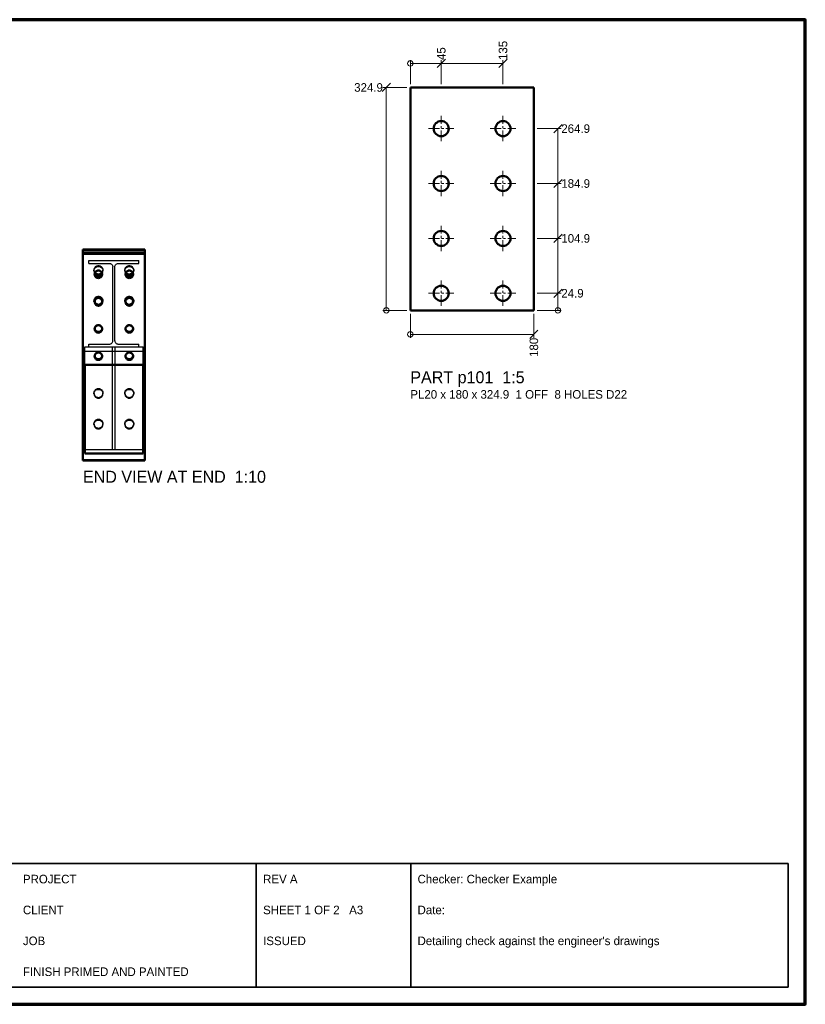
# Model space of a CAD drawing. Header units: millimetres. Extents: x 0 to 855, y 0 to 292.
# Tile 4 of 5: x 186 to 415, y 5 to 292. Entities that reach past the tile are written whole.
import ezdxf
from ezdxf.enums import TextEntityAlignment as Align

# ---------------------------------------------------------------- set-up
doc = ezdxf.new("R2010")
doc.units = ezdxf.units.MM
doc.linetypes.add('CENTER', pattern=[5.08, 3.175, -0.635, 0.635, -0.635])
for name, color, linetype, lineweight in [('BORDER', 7, 'Continuous', 70), ('CENTRE', 1, 'CENTER', 18), ('DIMENSION', 4, 'Continuous', 18), ('HIDDEN', 3, 'Continuous', 25), ('TEXT', 2, 'Continuous', 25), ('TITLE', 7, 'Continuous', 35), ('VISIBLE', 7, 'Continuous', 50)]:
    doc.layers.add(name, color=color, linetype=linetype, lineweight=lineweight)

msp = doc.modelspace()

# ---------------------------------------------------------------- linework, layer by layer
at = {"layer": 'BORDER'}
msp.add_lwpolyline([(5, 5), (415, 5), (415, 292), (5, 292)], close=True, dxfattribs=at)
at = {"layer": 'CENTRE'}
for points in [[(308.9, 256.55), (308.9, 263.95)], [(326.9, 256.55), (326.9, 263.95)], [(305.2, 260.25), (312.6, 260.25)], [(323.2, 260.25), (330.6, 260.25)], [(308.9, 240.55), (308.9, 247.95)], [(326.9, 240.55), (326.9, 247.95)], [(305.2, 244.25), (312.6, 244.25)], [(323.2, 244.25), (330.6, 244.25)], [(308.9, 224.55), (308.9, 231.95)], [(326.9, 224.55), (326.9, 231.95)], [(305.2, 228.25), (312.6, 228.25)], [(323.2, 228.25), (330.6, 228.25)], [(308.9, 208.55), (308.9, 215.95)], [(326.9, 208.55), (326.9, 215.95)], [(305.2, 212.25), (312.6, 212.25)], [(323.2, 212.25), (330.6, 212.25)]]:
    msp.add_lwpolyline(points, dxfattribs=at)
at = {"layer": 'DIMENSION'}
for points in [[(299.9, 273.25), (299.9, 280.25)], [(299.9, 279.25), (326.9, 279.25)], [(307.7, 278.05), (310.1, 280.45)], [(308.9, 273.25), (308.9, 280.25)], [(325.7, 278.05), (328.1, 280.45)], [(326.9, 273.25), (326.9, 280.25)], [(291.7, 271.05), (294.1, 273.45)], [(298.9, 272.25), (291.9, 272.25)], [(292.9, 207.279), (292.9, 272.25)], [(341.7, 259.05), (344.1, 261.45)], [(336.9, 260.25), (343.9, 260.25)], [(342.9, 207.279), (342.9, 260.25)], [(336.9, 244.25), (343.9, 244.25)], [(341.7, 243.05), (344.1, 245.45)], [(336.9, 228.25), (343.9, 228.25)], [(341.7, 227.05), (344.1, 229.45)], [(341.7, 211.05), (344.1, 213.45)], [(336.9, 212.25), (343.9, 212.25)], [(298.9, 207.279), (291.9, 207.279)], [(336.9, 207.279), (343.9, 207.279)], [(299.9, 206.279), (299.9, 199.279)], [(335.9, 206.279), (335.9, 199.279)], [(334.7, 199.079), (337.1, 201.479)], [(299.9, 200.279), (335.9, 200.279)]]:
    msp.add_lwpolyline(points, dxfattribs=at)
for centre in [(299.9, 279.25), (292.9, 207.279), (342.9, 207.279), (299.9, 200.279)]:
    msp.add_circle(centre, 0.8, dxfattribs=at)
at = {"layer": 'HIDDEN'}
for points in [[(204.5, 163.767), (204.5, 225)], [(204.5, 191.432), (204.5, 223.955)], [(204.5, 191.631), (204.5, 223.955)], [(222.5, 163.767), (222.5, 225)], [(222.5, 191.432), (222.5, 223.955)], [(222.5, 191.631), (222.5, 223.955)], [(206.2, 220.906), (206.2, 221.766)], [(206.2, 221.766), (220.8, 221.766)], [(220.8, 220.906), (220.8, 221.766)], [(206.2, 220.906), (212.305, 220.906)], [(207.7, 219.03), (207.715, 219.222), (207.758, 219.411), (207.829, 219.591), (207.926, 219.758), (208.047, 219.91), (208.19, 220.041), (208.35, 220.15), (208.525, 220.234), (208.711, 220.291), (208.903, 220.32), (209.097, 220.32), (209.289, 220.291), (209.475, 220.234), (209.65, 220.15), (209.811, 220.041), (209.953, 219.91), (210.074, 219.758), (210.171, 219.591), (210.242, 219.411), (210.286, 219.222), (210.3, 219.03)], [(207.7, 218.781), (207.715, 218.974), (207.758, 219.162), (207.829, 219.342), (207.926, 219.51), (208.047, 219.661), (208.19, 219.792), (208.35, 219.901), (208.525, 219.985), (208.711, 220.042), (208.903, 220.071), (209.097, 220.071), (209.289, 220.042), (209.475, 219.985), (209.65, 219.901), (209.811, 219.792), (209.953, 219.661), (210.074, 219.51), (210.171, 219.342), (210.242, 219.162), (210.286, 218.974), (210.3, 218.781)], [(207.7, 218.781), (207.7, 219.03)], [(207.7, 219.03), (207.705, 218.92), (207.719, 218.811), (207.742, 218.704), (207.774, 218.599), (207.816, 218.497), (207.865, 218.399), (207.923, 218.305), (207.989, 218.217)], [(207.7, 218.781), (207.704, 218.683), (207.715, 218.586), (207.733, 218.49), (207.759, 218.395), (207.792, 218.303), (207.832, 218.213), (207.878, 218.127), (207.931, 218.045)], [(207.9, 217.985), (207.917, 218.175), (207.966, 218.359), (208.047, 218.532), (208.157, 218.688), (208.293, 218.823), (208.45, 218.933), (208.624, 219.013), (208.809, 219.063), (209, 219.079), (209.191, 219.063), (209.376, 219.013), (209.55, 218.933), (209.707, 218.823), (209.843, 218.688), (209.953, 218.532), (210.034, 218.359), (210.083, 218.175), (210.1, 217.985)], [(210.011, 218.217), (210.077, 218.305), (210.135, 218.399), (210.185, 218.497), (210.226, 218.599), (210.258, 218.704), (210.281, 218.811), (210.295, 218.92), (210.3, 219.03)], [(210.069, 218.045), (210.122, 218.127), (210.168, 218.213), (210.208, 218.303), (210.241, 218.395), (210.267, 218.49), (210.285, 218.586), (210.296, 218.683), (210.3, 218.781)], [(210.3, 218.781), (210.3, 219.03)], [(212.305, 220.906), (212.478, 220.888), (212.645, 220.837), (212.799, 220.755), (212.934, 220.645), (213.044, 220.51), (213.126, 220.356), (213.177, 220.189), (213.195, 220.016)], [(213.195, 198.356), (213.195, 220.016)], [(213.805, 220.016), (213.823, 220.189), (213.874, 220.356), (213.956, 220.51), (214.066, 220.645), (214.201, 220.755), (214.355, 220.837), (214.522, 220.888), (214.695, 220.906)], [(213.805, 198.356), (213.805, 220.016)], [(214.695, 220.906), (220.8, 220.906)], [(216.7, 219.03), (216.715, 219.222), (216.758, 219.411), (216.829, 219.591), (216.926, 219.758), (217.047, 219.91), (217.19, 220.041), (217.35, 220.15), (217.525, 220.234), (217.711, 220.291), (217.903, 220.32), (218.097, 220.32), (218.289, 220.291), (218.475, 220.234), (218.65, 220.15), (218.811, 220.041), (218.953, 219.91), (219.074, 219.758), (219.171, 219.591), (219.242, 219.411), (219.286, 219.222), (219.3, 219.03)], [(216.7, 218.781), (216.715, 218.974), (216.758, 219.162), (216.829, 219.342), (216.926, 219.51), (217.047, 219.661), (217.19, 219.792), (217.35, 219.901), (217.525, 219.985), (217.711, 220.042), (217.903, 220.071), (218.097, 220.071), (218.289, 220.042), (218.475, 219.985), (218.65, 219.901), (218.811, 219.792), (218.953, 219.661), (219.074, 219.51), (219.171, 219.342), (219.242, 219.162), (219.286, 218.974), (219.3, 218.781)], [(216.7, 218.781), (216.7, 219.03)], [(216.7, 219.03), (216.705, 218.92), (216.719, 218.811), (216.742, 218.704), (216.774, 218.599), (216.816, 218.497), (216.865, 218.399), (216.923, 218.305), (216.989, 218.217)], [(216.7, 218.781), (216.704, 218.683), (216.715, 218.586), (216.733, 218.49), (216.759, 218.395), (216.792, 218.303), (216.832, 218.213), (216.878, 218.127), (216.931, 218.045)], [(216.9, 217.985), (216.917, 218.175), (216.966, 218.359), (217.047, 218.532), (217.157, 218.688), (217.293, 218.823), (217.45, 218.933), (217.624, 219.013), (217.809, 219.063), (218, 219.079), (218.191, 219.063), (218.376, 219.013), (218.55, 218.933), (218.707, 218.823), (218.843, 218.688), (218.953, 218.532), (219.034, 218.359), (219.083, 218.175), (219.1, 217.985)], [(219.011, 218.217), (219.077, 218.305), (219.135, 218.399), (219.185, 218.497), (219.226, 218.599), (219.258, 218.704), (219.281, 218.811), (219.295, 218.92), (219.3, 219.03)], [(219.069, 218.045), (219.122, 218.127), (219.168, 218.213), (219.208, 218.303), (219.241, 218.395), (219.267, 218.49), (219.285, 218.586), (219.296, 218.683), (219.3, 218.781)], [(219.3, 218.781), (219.3, 219.03)], [(207.9, 217.786), (207.9, 217.985)], [(207.9, 217.985), (207.9, 217.972), (207.9, 217.96), (207.901, 217.948), (207.901, 217.935), (207.902, 217.923), (207.903, 217.91), (207.904, 217.898), (207.905, 217.885)], [(210.095, 217.885), (210.097, 217.898), (210.097, 217.91), (210.098, 217.923), (210.099, 217.935), (210.099, 217.948), (210.1, 217.96), (210.1, 217.972), (210.1, 217.985)], [(210.1, 217.786), (210.1, 217.985)], [(216.9, 217.786), (216.9, 217.985)], [(216.9, 217.985), (216.9, 217.972), (216.9, 217.96), (216.901, 217.948), (216.901, 217.935), (216.902, 217.923), (216.903, 217.91), (216.904, 217.898), (216.905, 217.885)], [(219.095, 217.885), (219.097, 217.898), (219.097, 217.91), (219.098, 217.923), (219.099, 217.935), (219.099, 217.948), (219.1, 217.96), (219.1, 217.972), (219.1, 217.985)], [(219.1, 217.786), (219.1, 217.985)], [(207.7, 210.074), (207.715, 210.267), (207.758, 210.456), (207.829, 210.636), (207.926, 210.803), (208.047, 210.954), (208.19, 211.086), (208.35, 211.195), (208.525, 211.278), (208.711, 211.335), (208.903, 211.364), (209.097, 211.364), (209.289, 211.335), (209.475, 211.278), (209.65, 211.195), (209.811, 211.086), (209.953, 210.954), (210.074, 210.803), (210.171, 210.636), (210.242, 210.456), (210.286, 210.267), (210.3, 210.074)], [(207.7, 209.826), (207.715, 210.018), (207.758, 210.207), (207.829, 210.387), (207.926, 210.554), (208.047, 210.705), (208.19, 210.837), (208.35, 210.946), (208.525, 211.03), (208.711, 211.087), (208.903, 211.116), (209.097, 211.116), (209.289, 211.087), (209.475, 211.03), (209.65, 210.946), (209.811, 210.837), (209.953, 210.705), (210.074, 210.554), (210.171, 210.387), (210.242, 210.207), (210.286, 210.018), (210.3, 209.826)], [(207.7, 209.826), (207.7, 210.074)], [(207.7, 210.074), (207.715, 209.882), (207.758, 209.693), (207.829, 209.513), (207.926, 209.346), (208.047, 209.195), (208.19, 209.063), (208.35, 208.954), (208.525, 208.87), (208.711, 208.813), (208.903, 208.784), (209.097, 208.784), (209.289, 208.813), (209.475, 208.87), (209.65, 208.954), (209.811, 209.063), (209.953, 209.195), (210.074, 209.346), (210.171, 209.513), (210.242, 209.693), (210.286, 209.882), (210.3, 210.074)], [(207.7, 209.826), (207.715, 209.633), (207.758, 209.444), (207.829, 209.264), (207.926, 209.097), (208.047, 208.946), (208.19, 208.814), (208.35, 208.705), (208.525, 208.621), (208.711, 208.564), (208.903, 208.536), (209.097, 208.536), (209.289, 208.564), (209.475, 208.621), (209.65, 208.705), (209.811, 208.814), (209.953, 208.946), (210.074, 209.097), (210.171, 209.264), (210.242, 209.444), (210.286, 209.633), (210.3, 209.826)], [(207.9, 210.025), (207.917, 210.215), (207.966, 210.399), (208.047, 210.572), (208.157, 210.728), (208.293, 210.863), (208.45, 210.973), (208.624, 211.053), (208.809, 211.103), (209, 211.119), (209.191, 211.103), (209.376, 211.053), (209.55, 210.973), (209.707, 210.863), (209.843, 210.728), (209.953, 210.572), (210.034, 210.399), (210.083, 210.215), (210.1, 210.025)], [(207.9, 209.826), (207.9, 210.025)], [(207.9, 210.025), (207.9, 210.012), (207.9, 210), (207.901, 209.987), (207.901, 209.975), (207.902, 209.962), (207.903, 209.95), (207.904, 209.938), (207.905, 209.925)], [(210.095, 209.925), (210.097, 209.938), (210.097, 209.95), (210.098, 209.962), (210.099, 209.975), (210.099, 209.987), (210.1, 210), (210.1, 210.012), (210.1, 210.025)], [(210.1, 209.826), (210.1, 210.025)], [(210.3, 209.826), (210.3, 210.074)], [(216.7, 210.074), (216.715, 210.267), (216.758, 210.456), (216.829, 210.636), (216.926, 210.803), (217.047, 210.954), (217.19, 211.086), (217.35, 211.195), (217.525, 211.278), (217.711, 211.335), (217.903, 211.364), (218.097, 211.364), (218.289, 211.335), (218.475, 211.278), (218.65, 211.195), (218.811, 211.086), (218.953, 210.954), (219.074, 210.803), (219.171, 210.636), (219.242, 210.456), (219.286, 210.267), (219.3, 210.074)], [(216.7, 209.826), (216.715, 210.018), (216.758, 210.207), (216.829, 210.387), (216.926, 210.554), (217.047, 210.705), (217.19, 210.837), (217.35, 210.946), (217.525, 211.03), (217.711, 211.087), (217.903, 211.116), (218.097, 211.116), (218.289, 211.087), (218.475, 211.03), (218.65, 210.946), (218.811, 210.837), (218.953, 210.705), (219.074, 210.554), (219.171, 210.387), (219.242, 210.207), (219.286, 210.018), (219.3, 209.826)], [(216.7, 209.826), (216.7, 210.074)], [(216.7, 210.074), (216.715, 209.882), (216.758, 209.693), (216.829, 209.513), (216.926, 209.346), (217.047, 209.195), (217.19, 209.063), (217.35, 208.954), (217.525, 208.87), (217.711, 208.813), (217.903, 208.784), (218.097, 208.784), (218.289, 208.813), (218.475, 208.87), (218.65, 208.954), (218.811, 209.063), (218.953, 209.195), (219.074, 209.346), (219.171, 209.513), (219.242, 209.693), (219.286, 209.882), (219.3, 210.074)], [(216.7, 209.826), (216.715, 209.633), (216.758, 209.444), (216.829, 209.264), (216.926, 209.097), (217.047, 208.946), (217.19, 208.814), (217.35, 208.705), (217.525, 208.621), (217.711, 208.564), (217.903, 208.536), (218.097, 208.536), (218.289, 208.564), (218.475, 208.621), (218.65, 208.705), (218.811, 208.814), (218.953, 208.946), (219.074, 209.097), (219.171, 209.264), (219.242, 209.444), (219.286, 209.633), (219.3, 209.826)], [(216.9, 210.025), (216.917, 210.215), (216.966, 210.399), (217.047, 210.572), (217.157, 210.728), (217.293, 210.863), (217.45, 210.973), (217.624, 211.053), (217.809, 211.103), (218, 211.119), (218.191, 211.103), (218.376, 211.053), (218.55, 210.973), (218.707, 210.863), (218.843, 210.728), (218.953, 210.572), (219.034, 210.399), (219.083, 210.215), (219.1, 210.025)], [(216.9, 209.826), (216.9, 210.025)], [(216.9, 210.025), (216.9, 210.012), (216.9, 210), (216.901, 209.987), (216.901, 209.975), (216.902, 209.962), (216.903, 209.95), (216.904, 209.938), (216.905, 209.925)], [(219.095, 209.925), (219.097, 209.938), (219.097, 209.95), (219.098, 209.962), (219.099, 209.975), (219.099, 209.987), (219.1, 210), (219.1, 210.012), (219.1, 210.025)], [(219.1, 209.826), (219.1, 210.025)], [(219.3, 209.826), (219.3, 210.074)], [(207.9, 202.064), (207.917, 202.254), (207.966, 202.439), (208.047, 202.612), (208.157, 202.768), (208.293, 202.903), (208.45, 203.012), (208.624, 203.093), (208.809, 203.142), (209, 203.159), (209.191, 203.142), (209.376, 203.093), (209.55, 203.012), (209.707, 202.903), (209.843, 202.768), (209.953, 202.612), (210.034, 202.439), (210.083, 202.254), (210.1, 202.064)], [(207.9, 201.865), (207.9, 202.064)], [(207.9, 202.064), (207.9, 202.052), (207.9, 202.039), (207.901, 202.027), (207.901, 202.015), (207.902, 202.002), (207.903, 201.99), (207.904, 201.977), (207.905, 201.965)], [(210.095, 201.965), (210.097, 201.977), (210.097, 201.99), (210.098, 202.002), (210.099, 202.015), (210.099, 202.027), (210.1, 202.039), (210.1, 202.052), (210.1, 202.064)], [(210.1, 201.865), (210.1, 202.064)], [(216.9, 202.064), (216.917, 202.254), (216.966, 202.439), (217.047, 202.612), (217.157, 202.768), (217.293, 202.903), (217.45, 203.012), (217.624, 203.093), (217.809, 203.142), (218, 203.159), (218.191, 203.142), (218.376, 203.093), (218.55, 203.012), (218.707, 202.903), (218.843, 202.768), (218.953, 202.612), (219.034, 202.439), (219.083, 202.254), (219.1, 202.064)], [(216.9, 201.865), (216.9, 202.064)], [(216.9, 202.064), (216.9, 202.052), (216.9, 202.039), (216.901, 202.027), (216.901, 202.015), (216.902, 202.002), (216.903, 201.99), (216.904, 201.977), (216.905, 201.965)], [(219.095, 201.965), (219.097, 201.977), (219.097, 201.99), (219.098, 202.002), (219.099, 202.015), (219.099, 202.027), (219.1, 202.039), (219.1, 202.052), (219.1, 202.064)], [(219.1, 201.865), (219.1, 202.064)], [(212.305, 197.466), (212.478, 197.484), (212.645, 197.535), (212.799, 197.617), (212.934, 197.727), (213.044, 197.862), (213.126, 198.016), (213.177, 198.183), (213.195, 198.356)], [(213.805, 198.356), (213.823, 198.183), (213.874, 198.016), (213.956, 197.862), (214.066, 197.727), (214.201, 197.617), (214.355, 197.535), (214.522, 197.484), (214.695, 197.466)], [(205, 166.755), (205, 196.606)], [(205, 195.428), (205, 196.606)], [(205, 196.606), (222, 196.606)], [(205, 191.432), (205, 195.428)], [(205, 195.428), (222, 195.428)], [(206.2, 196.606), (206.2, 197.466)], [(206.2, 197.466), (212.305, 197.466)], [(206.2, 196.606), (220.8, 196.606)], [(207.9, 194.104), (207.917, 194.294), (207.966, 194.478), (208.047, 194.651), (208.157, 194.807), (208.293, 194.942), (208.45, 195.052), (208.624, 195.132), (208.809, 195.182), (209, 195.198), (209.191, 195.182), (209.376, 195.132), (209.55, 195.052), (209.707, 194.942), (209.843, 194.807), (209.953, 194.651), (210.034, 194.478), (210.083, 194.294), (210.1, 194.104)], [(213.1, 166.755), (213.1, 196.606)], [(213.1, 196.606), (213.9, 196.606)], [(213.9, 166.755), (213.9, 196.606)], [(214.695, 197.466), (220.8, 197.466)], [(216.9, 194.104), (216.917, 194.294), (216.966, 194.478), (217.047, 194.651), (217.157, 194.807), (217.293, 194.942), (217.45, 195.052), (217.624, 195.132), (217.809, 195.182), (218, 195.198), (218.191, 195.182), (218.376, 195.132), (218.55, 195.052), (218.707, 194.942), (218.843, 194.807), (218.953, 194.651), (219.034, 194.478), (219.083, 194.294), (219.1, 194.104)], [(220.8, 196.606), (220.8, 197.466)], [(222, 166.755), (222, 196.606)], [(222, 195.428), (222, 196.606)], [(222, 191.432), (222, 195.428)], [(207.9, 193.905), (207.9, 194.104)], [(207.9, 194.104), (207.9, 194.091), (207.9, 194.079), (207.901, 194.067), (207.901, 194.054), (207.902, 194.042), (207.903, 194.029), (207.904, 194.017), (207.905, 194.004)], [(210.095, 194.004), (210.097, 194.017), (210.097, 194.029), (210.098, 194.042), (210.099, 194.054), (210.099, 194.067), (210.1, 194.079), (210.1, 194.091), (210.1, 194.104)], [(210.1, 193.905), (210.1, 194.104)], [(216.9, 193.905), (216.9, 194.104)], [(216.9, 194.104), (216.9, 194.091), (216.9, 194.079), (216.901, 194.067), (216.901, 194.054), (216.902, 194.042), (216.903, 194.029), (216.904, 194.017), (216.905, 194.004)], [(219.095, 194.004), (219.097, 194.017), (219.097, 194.029), (219.098, 194.042), (219.099, 194.054), (219.099, 194.067), (219.1, 194.079), (219.1, 194.091), (219.1, 194.104)], [(219.1, 193.905), (219.1, 194.104)], [(204.5, 191.432), (204.5, 191.631)], [(204.5, 191.631), (222.5, 191.631)], [(222.5, 191.432), (222.5, 191.631)], [(207.7, 183.208), (207.715, 183.401), (207.758, 183.59), (207.829, 183.77), (207.926, 183.937), (208.047, 184.088), (208.19, 184.22), (208.35, 184.328), (208.525, 184.412), (208.711, 184.469), (208.903, 184.498), (209.097, 184.498), (209.289, 184.469), (209.475, 184.412), (209.65, 184.328), (209.811, 184.22), (209.953, 184.088), (210.074, 183.937), (210.171, 183.77), (210.242, 183.59), (210.286, 183.401), (210.3, 183.208)], [(207.7, 182.959), (207.715, 183.152), (207.758, 183.341), (207.829, 183.521), (207.926, 183.688), (208.047, 183.839), (208.19, 183.971), (208.35, 184.08), (208.525, 184.164), (208.711, 184.221), (208.903, 184.249), (209.097, 184.249), (209.289, 184.221), (209.475, 184.164), (209.65, 184.08), (209.811, 183.971), (209.953, 183.839), (210.074, 183.688), (210.171, 183.521), (210.242, 183.341), (210.286, 183.152), (210.3, 182.959)], [(216.7, 183.208), (216.715, 183.401), (216.758, 183.59), (216.829, 183.77), (216.926, 183.937), (217.047, 184.088), (217.19, 184.22), (217.35, 184.328), (217.525, 184.412), (217.711, 184.469), (217.903, 184.498), (218.097, 184.498), (218.289, 184.469), (218.475, 184.412), (218.65, 184.328), (218.811, 184.22), (218.953, 184.088), (219.074, 183.937), (219.171, 183.77), (219.242, 183.59), (219.286, 183.401), (219.3, 183.208)], [(216.7, 182.959), (216.715, 183.152), (216.758, 183.341), (216.829, 183.521), (216.926, 183.688), (217.047, 183.839), (217.19, 183.971), (217.35, 184.08), (217.525, 184.164), (217.711, 184.221), (217.903, 184.249), (218.097, 184.249), (218.289, 184.221), (218.475, 184.164), (218.65, 184.08), (218.811, 183.971), (218.953, 183.839), (219.074, 183.688), (219.171, 183.521), (219.242, 183.341), (219.286, 183.152), (219.3, 182.959)], [(207.7, 182.959), (207.7, 183.208)], [(207.7, 183.208), (207.715, 183.015), (207.758, 182.827), (207.829, 182.647), (207.926, 182.48), (208.047, 182.328), (208.19, 182.197), (208.35, 182.088), (208.525, 182.004), (208.711, 181.947), (208.903, 181.918), (209.097, 181.918), (209.289, 181.947), (209.475, 182.004), (209.65, 182.088), (209.811, 182.197), (209.953, 182.328), (210.074, 182.48), (210.171, 182.647), (210.242, 182.827), (210.286, 183.015), (210.3, 183.208)], [(207.7, 182.959), (207.715, 182.767), (207.758, 182.578), (207.829, 182.398), (207.926, 182.231), (208.047, 182.08), (208.19, 181.948), (208.35, 181.839), (208.525, 181.755), (208.711, 181.698), (208.903, 181.67), (209.097, 181.67), (209.289, 181.698), (209.475, 181.755), (209.65, 181.839), (209.811, 181.948), (209.953, 182.08), (210.074, 182.231), (210.171, 182.398), (210.242, 182.578), (210.286, 182.767), (210.3, 182.959)], [(210.3, 182.959), (210.3, 183.208)], [(216.7, 182.959), (216.7, 183.208)], [(216.7, 183.208), (216.715, 183.015), (216.758, 182.827), (216.829, 182.647), (216.926, 182.48), (217.047, 182.328), (217.19, 182.197), (217.35, 182.088), (217.525, 182.004), (217.711, 181.947), (217.903, 181.918), (218.097, 181.918), (218.289, 181.947), (218.475, 182.004), (218.65, 182.088), (218.811, 182.197), (218.953, 182.328), (219.074, 182.48), (219.171, 182.647), (219.242, 182.827), (219.286, 183.015), (219.3, 183.208)], [(216.7, 182.959), (216.715, 182.767), (216.758, 182.578), (216.829, 182.398), (216.926, 182.231), (217.047, 182.08), (217.19, 181.948), (217.35, 181.839), (217.525, 181.755), (217.711, 181.698), (217.903, 181.67), (218.097, 181.67), (218.289, 181.698), (218.475, 181.755), (218.65, 181.839), (218.811, 181.948), (218.953, 182.08), (219.074, 182.231), (219.171, 182.398), (219.242, 182.578), (219.286, 182.767), (219.3, 182.959)], [(219.3, 182.959), (219.3, 183.208)], [(207.7, 174.253), (207.715, 174.446), (207.758, 174.634), (207.829, 174.814), (207.926, 174.982), (208.047, 175.133), (208.19, 175.264), (208.35, 175.373), (208.525, 175.457), (208.711, 175.514), (208.903, 175.543), (209.097, 175.543), (209.289, 175.514), (209.475, 175.457), (209.65, 175.373), (209.811, 175.264), (209.953, 175.133), (210.074, 174.982), (210.171, 174.814), (210.242, 174.634), (210.286, 174.446), (210.3, 174.253)], [(207.7, 174.004), (207.715, 174.197), (207.758, 174.385), (207.829, 174.565), (207.926, 174.733), (208.047, 174.884), (208.19, 175.015), (208.35, 175.124), (208.525, 175.208), (208.711, 175.265), (208.903, 175.294), (209.097, 175.294), (209.289, 175.265), (209.475, 175.208), (209.65, 175.124), (209.811, 175.015), (209.953, 174.884), (210.074, 174.733), (210.171, 174.565), (210.242, 174.385), (210.286, 174.197), (210.3, 174.004)], [(216.7, 174.253), (216.715, 174.446), (216.758, 174.634), (216.829, 174.814), (216.926, 174.982), (217.047, 175.133), (217.19, 175.264), (217.35, 175.373), (217.525, 175.457), (217.711, 175.514), (217.903, 175.543), (218.097, 175.543), (218.289, 175.514), (218.475, 175.457), (218.65, 175.373), (218.811, 175.264), (218.953, 175.133), (219.074, 174.982), (219.171, 174.814), (219.242, 174.634), (219.286, 174.446), (219.3, 174.253)], [(216.7, 174.004), (216.715, 174.197), (216.758, 174.385), (216.829, 174.565), (216.926, 174.733), (217.047, 174.884), (217.19, 175.015), (217.35, 175.124), (217.525, 175.208), (217.711, 175.265), (217.903, 175.294), (218.097, 175.294), (218.289, 175.265), (218.475, 175.208), (218.65, 175.124), (218.811, 175.015), (218.953, 174.884), (219.074, 174.733), (219.171, 174.565), (219.242, 174.385), (219.286, 174.197), (219.3, 174.004)], [(207.7, 174.004), (207.7, 174.253)], [(207.7, 174.253), (207.715, 174.06), (207.758, 173.872), (207.829, 173.692), (207.926, 173.524), (208.047, 173.373), (208.19, 173.242), (208.35, 173.133), (208.525, 173.049), (208.711, 172.992), (208.903, 172.963), (209.097, 172.963), (209.289, 172.992), (209.475, 173.049), (209.65, 173.133), (209.811, 173.242), (209.953, 173.373), (210.074, 173.524), (210.171, 173.692), (210.242, 173.872), (210.286, 174.06), (210.3, 174.253)], [(207.7, 174.004), (207.715, 173.811), (207.758, 173.623), (207.829, 173.443), (207.926, 173.275), (208.047, 173.124), (208.19, 172.993), (208.35, 172.884), (208.525, 172.8), (208.711, 172.743), (208.903, 172.714), (209.097, 172.714), (209.289, 172.743), (209.475, 172.8), (209.65, 172.884), (209.811, 172.993), (209.953, 173.124), (210.074, 173.275), (210.171, 173.443), (210.242, 173.623), (210.286, 173.811), (210.3, 174.004)], [(210.3, 174.004), (210.3, 174.253)], [(216.7, 174.004), (216.7, 174.253)], [(216.7, 174.253), (216.715, 174.06), (216.758, 173.872), (216.829, 173.692), (216.926, 173.524), (217.047, 173.373), (217.19, 173.242), (217.35, 173.133), (217.525, 173.049), (217.711, 172.992), (217.903, 172.963), (218.097, 172.963), (218.289, 172.992), (218.475, 173.049), (218.65, 173.133), (218.811, 173.242), (218.953, 173.373), (219.074, 173.524), (219.171, 173.692), (219.242, 173.872), (219.286, 174.06), (219.3, 174.253)], [(216.7, 174.004), (216.715, 173.811), (216.758, 173.623), (216.829, 173.443), (216.926, 173.275), (217.047, 173.124), (217.19, 172.993), (217.35, 172.884), (217.525, 172.8), (217.711, 172.743), (217.903, 172.714), (218.097, 172.714), (218.289, 172.743), (218.475, 172.8), (218.65, 172.884), (218.811, 172.993), (218.953, 173.124), (219.074, 173.275), (219.171, 173.443), (219.242, 173.623), (219.286, 173.811), (219.3, 174.004)], [(219.3, 174.004), (219.3, 174.253)], [(205, 165.577), (205, 166.755)], [(205, 166.755), (222, 166.755)], [(213.1, 166.755), (213.9, 166.755)], [(222, 165.577), (222, 166.755)], [(204.5, 163.518), (204.5, 163.767)], [(204.5, 163.767), (222.5, 163.767)], [(222.5, 163.518), (222.5, 163.767)]]:
    msp.add_lwpolyline(points, dxfattribs=at)
at = {"layer": 'TITLE'}
msp.add_lwpolyline([(10, 10), (410, 10), (410, 46), (10, 46)], close=True, dxfattribs=at)
for points in [[(255, 10), (255, 46)], [(300, 10), (300, 46)]]:
    msp.add_lwpolyline(points, dxfattribs=at)
at = {"layer": 'VISIBLE'}
for points in [[(299.9, 207.279), (299.9, 272.25)], [(299.9, 272.25), (335.9, 272.25)], [(335.9, 207.279), (335.9, 272.25)], [(204.5, 224.751), (204.5, 225)], [(204.5, 225), (222.5, 225)], [(204.5, 223.955), (204.5, 224.751)], [(204.5, 224.751), (222.5, 224.751)], [(204.5, 223.756), (204.5, 223.955)], [(204.5, 223.955), (222.5, 223.955)], [(222.5, 224.751), (222.5, 225)], [(222.5, 223.955), (222.5, 224.751)], [(222.5, 223.756), (222.5, 223.955)], [(204.5, 191.432), (204.5, 223.756)], [(204.5, 223.756), (222.5, 223.756)], [(222.5, 191.432), (222.5, 223.756)], [(207.9, 217.786), (207.917, 217.976), (207.966, 218.16), (208.047, 218.333), (208.157, 218.489), (208.293, 218.624), (208.45, 218.734), (208.624, 218.814), (208.809, 218.864), (209, 218.88), (209.191, 218.864), (209.376, 218.814), (209.55, 218.734), (209.707, 218.624), (209.843, 218.489), (209.953, 218.333), (210.034, 218.16), (210.083, 217.976), (210.1, 217.786)], [(207.989, 218.217), (208.121, 218.077), (208.272, 217.958), (208.44, 217.862), (208.62, 217.793), (208.808, 217.75), (209, 217.736), (209.192, 217.75), (209.381, 217.793), (209.56, 217.862), (209.728, 217.958), (209.879, 218.077), (210.011, 218.217)], [(216.9, 217.786), (216.917, 217.976), (216.966, 218.16), (217.047, 218.333), (217.157, 218.489), (217.293, 218.624), (217.45, 218.734), (217.624, 218.814), (217.809, 218.864), (218, 218.88), (218.191, 218.864), (218.376, 218.814), (218.55, 218.734), (218.707, 218.624), (218.843, 218.489), (218.953, 218.333), (219.034, 218.16), (219.083, 217.976), (219.1, 217.786)], [(216.989, 218.217), (217.121, 218.077), (217.272, 217.958), (217.44, 217.862), (217.62, 217.793), (217.808, 217.75), (218, 217.736), (218.192, 217.75), (218.381, 217.793), (218.56, 217.862), (218.728, 217.958), (218.879, 218.077), (219.011, 218.217)], [(207.9, 217.786), (207.917, 217.596), (207.966, 217.412), (208.047, 217.239), (208.157, 217.082), (208.293, 216.947), (208.45, 216.838), (208.624, 216.757), (208.809, 216.708), (209, 216.691), (209.191, 216.708), (209.376, 216.757), (209.55, 216.838), (209.707, 216.947), (209.843, 217.082), (209.953, 217.239), (210.034, 217.412), (210.083, 217.596), (210.1, 217.786)], [(207.905, 217.885), (207.938, 217.698), (208.004, 217.519), (208.101, 217.355), (208.224, 217.209), (208.371, 217.087), (208.536, 216.992), (208.716, 216.927), (208.904, 216.895), (209.096, 216.895), (209.284, 216.927), (209.464, 216.992), (209.63, 217.087), (209.776, 217.209), (209.9, 217.355), (209.996, 217.519), (210.062, 217.698), (210.095, 217.885)], [(207.931, 218.045), (208.052, 217.895), (208.195, 217.766), (208.354, 217.658), (208.528, 217.576), (208.713, 217.519), (208.904, 217.491), (209.096, 217.491), (209.287, 217.519), (209.472, 217.576), (209.646, 217.658), (209.806, 217.766), (209.948, 217.895), (210.069, 218.045)], [(216.9, 217.786), (216.917, 217.596), (216.966, 217.412), (217.047, 217.239), (217.157, 217.082), (217.293, 216.947), (217.45, 216.838), (217.624, 216.757), (217.809, 216.708), (218, 216.691), (218.191, 216.708), (218.376, 216.757), (218.55, 216.838), (218.707, 216.947), (218.843, 217.082), (218.953, 217.239), (219.034, 217.412), (219.083, 217.596), (219.1, 217.786)], [(216.905, 217.885), (216.938, 217.698), (217.004, 217.519), (217.101, 217.355), (217.224, 217.209), (217.371, 217.087), (217.536, 216.992), (217.716, 216.927), (217.904, 216.895), (218.096, 216.895), (218.284, 216.927), (218.464, 216.992), (218.63, 217.087), (218.776, 217.209), (218.9, 217.355), (218.996, 217.519), (219.062, 217.698), (219.095, 217.885)], [(216.931, 218.045), (217.052, 217.895), (217.195, 217.766), (217.354, 217.658), (217.528, 217.576), (217.713, 217.519), (217.904, 217.491), (218.096, 217.491), (218.287, 217.519), (218.472, 217.576), (218.646, 217.658), (218.806, 217.766), (218.948, 217.895), (219.069, 218.045)], [(207.9, 209.826), (207.917, 210.016), (207.966, 210.2), (208.047, 210.373), (208.157, 210.529), (208.293, 210.664), (208.45, 210.773), (208.624, 210.854), (208.809, 210.904), (209, 210.92), (209.191, 210.904), (209.376, 210.854), (209.55, 210.773), (209.707, 210.664), (209.843, 210.529), (209.953, 210.373), (210.034, 210.2), (210.083, 210.016), (210.1, 209.826)], [(207.9, 209.826), (207.917, 209.636), (207.966, 209.451), (208.047, 209.278), (208.157, 209.122), (208.293, 208.987), (208.45, 208.878), (208.624, 208.797), (208.809, 208.748), (209, 208.731), (209.191, 208.748), (209.376, 208.797), (209.55, 208.878), (209.707, 208.987), (209.843, 209.122), (209.953, 209.278), (210.034, 209.451), (210.083, 209.636), (210.1, 209.826)], [(207.905, 209.925), (207.938, 209.738), (208.004, 209.559), (208.101, 209.395), (208.224, 209.249), (208.371, 209.127), (208.536, 209.032), (208.716, 208.967), (208.904, 208.934), (209.096, 208.934), (209.284, 208.967), (209.464, 209.032), (209.63, 209.127), (209.776, 209.249), (209.9, 209.395), (209.996, 209.559), (210.062, 209.738), (210.095, 209.925)], [(216.9, 209.826), (216.917, 210.016), (216.966, 210.2), (217.047, 210.373), (217.157, 210.529), (217.293, 210.664), (217.45, 210.773), (217.624, 210.854), (217.809, 210.904), (218, 210.92), (218.191, 210.904), (218.376, 210.854), (218.55, 210.773), (218.707, 210.664), (218.843, 210.529), (218.953, 210.373), (219.034, 210.2), (219.083, 210.016), (219.1, 209.826)], [(216.9, 209.826), (216.917, 209.636), (216.966, 209.451), (217.047, 209.278), (217.157, 209.122), (217.293, 208.987), (217.45, 208.878), (217.624, 208.797), (217.809, 208.748), (218, 208.731), (218.191, 208.748), (218.376, 208.797), (218.55, 208.878), (218.707, 208.987), (218.843, 209.122), (218.953, 209.278), (219.034, 209.451), (219.083, 209.636), (219.1, 209.826)], [(216.905, 209.925), (216.938, 209.738), (217.004, 209.559), (217.101, 209.395), (217.224, 209.249), (217.371, 209.127), (217.536, 209.032), (217.716, 208.967), (217.904, 208.934), (218.096, 208.934), (218.284, 208.967), (218.464, 209.032), (218.63, 209.127), (218.776, 209.249), (218.9, 209.395), (218.996, 209.559), (219.062, 209.738), (219.095, 209.925)], [(299.9, 207.279), (335.9, 207.279)], [(207.9, 201.865), (207.917, 202.055), (207.966, 202.24), (208.047, 202.413), (208.157, 202.569), (208.293, 202.704), (208.45, 202.813), (208.624, 202.894), (208.809, 202.943), (209, 202.96), (209.191, 202.943), (209.376, 202.894), (209.55, 202.813), (209.707, 202.704), (209.843, 202.569), (209.953, 202.413), (210.034, 202.24), (210.083, 202.055), (210.1, 201.865)], [(207.9, 201.865), (207.917, 201.675), (207.966, 201.491), (208.047, 201.318), (208.157, 201.162), (208.293, 201.027), (208.45, 200.917), (208.624, 200.837), (208.809, 200.787), (209, 200.771), (209.191, 200.787), (209.376, 200.837), (209.55, 200.917), (209.707, 201.027), (209.843, 201.162), (209.953, 201.318), (210.034, 201.491), (210.083, 201.675), (210.1, 201.865)], [(207.905, 201.965), (207.938, 201.778), (208.004, 201.599), (208.101, 201.434), (208.224, 201.289), (208.371, 201.167), (208.536, 201.072), (208.716, 201.007), (208.904, 200.974), (209.096, 200.974), (209.284, 201.007), (209.464, 201.072), (209.63, 201.167), (209.776, 201.289), (209.9, 201.434), (209.996, 201.599), (210.062, 201.778), (210.095, 201.965)], [(216.9, 201.865), (216.917, 202.055), (216.966, 202.24), (217.047, 202.413), (217.157, 202.569), (217.293, 202.704), (217.45, 202.813), (217.624, 202.894), (217.809, 202.943), (218, 202.96), (218.191, 202.943), (218.376, 202.894), (218.55, 202.813), (218.707, 202.704), (218.843, 202.569), (218.953, 202.413), (219.034, 202.24), (219.083, 202.055), (219.1, 201.865)], [(216.9, 201.865), (216.917, 201.675), (216.966, 201.491), (217.047, 201.318), (217.157, 201.162), (217.293, 201.027), (217.45, 200.917), (217.624, 200.837), (217.809, 200.787), (218, 200.771), (218.191, 200.787), (218.376, 200.837), (218.55, 200.917), (218.707, 201.027), (218.843, 201.162), (218.953, 201.318), (219.034, 201.491), (219.083, 201.675), (219.1, 201.865)], [(216.905, 201.965), (216.938, 201.778), (217.004, 201.599), (217.101, 201.434), (217.224, 201.289), (217.371, 201.167), (217.536, 201.072), (217.716, 201.007), (217.904, 200.974), (218.096, 200.974), (218.284, 201.007), (218.464, 201.072), (218.63, 201.167), (218.776, 201.289), (218.9, 201.434), (218.996, 201.599), (219.062, 201.778), (219.095, 201.965)], [(207.9, 193.905), (207.917, 194.095), (207.966, 194.279), (208.047, 194.452), (208.157, 194.608), (208.293, 194.743), (208.45, 194.853), (208.624, 194.933), (208.809, 194.983), (209, 194.999), (209.191, 194.983), (209.376, 194.933), (209.55, 194.853), (209.707, 194.743), (209.843, 194.608), (209.953, 194.452), (210.034, 194.279), (210.083, 194.095), (210.1, 193.905)], [(207.9, 193.905), (207.917, 193.715), (207.966, 193.531), (208.047, 193.358), (208.157, 193.201), (208.293, 193.066), (208.45, 192.957), (208.624, 192.876), (208.809, 192.827), (209, 192.81), (209.191, 192.827), (209.376, 192.876), (209.55, 192.957), (209.707, 193.066), (209.843, 193.201), (209.953, 193.358), (210.034, 193.531), (210.083, 193.715), (210.1, 193.905)], [(207.905, 194.004), (207.938, 193.817), (208.004, 193.638), (208.101, 193.474), (208.224, 193.328), (208.371, 193.206), (208.536, 193.111), (208.716, 193.046), (208.904, 193.014), (209.096, 193.014), (209.284, 193.046), (209.464, 193.111), (209.63, 193.206), (209.776, 193.328), (209.9, 193.474), (209.996, 193.638), (210.062, 193.817), (210.095, 194.004)], [(216.9, 193.905), (216.917, 194.095), (216.966, 194.279), (217.047, 194.452), (217.157, 194.608), (217.293, 194.743), (217.45, 194.853), (217.624, 194.933), (217.809, 194.983), (218, 194.999), (218.191, 194.983), (218.376, 194.933), (218.55, 194.853), (218.707, 194.743), (218.843, 194.608), (218.953, 194.452), (219.034, 194.279), (219.083, 194.095), (219.1, 193.905)], [(216.9, 193.905), (216.917, 193.715), (216.966, 193.531), (217.047, 193.358), (217.157, 193.201), (217.293, 193.066), (217.45, 192.957), (217.624, 192.876), (217.809, 192.827), (218, 192.81), (218.191, 192.827), (218.376, 192.876), (218.55, 192.957), (218.707, 193.066), (218.843, 193.201), (218.953, 193.358), (219.034, 193.531), (219.083, 193.715), (219.1, 193.905)], [(216.905, 194.004), (216.938, 193.817), (217.004, 193.638), (217.101, 193.474), (217.224, 193.328), (217.371, 193.206), (217.536, 193.111), (217.716, 193.046), (217.904, 193.014), (218.096, 193.014), (218.284, 193.046), (218.464, 193.111), (218.63, 193.206), (218.776, 193.328), (218.9, 193.474), (218.996, 193.638), (219.062, 193.817), (219.095, 194.004)], [(204.5, 163.518), (204.5, 191.432)], [(204.5, 191.432), (222.5, 191.432)], [(205, 165.577), (205, 191.432)], [(222, 165.577), (222, 191.432)], [(222.5, 163.518), (222.5, 191.432)], [(205, 165.577), (222, 165.577)], [(204.5, 163.518), (222.5, 163.518)]]:
    msp.add_lwpolyline(points, dxfattribs=at)
for centre in [(308.9, 260.25), (326.9, 260.25), (308.9, 244.25), (326.9, 244.25), (308.9, 228.25), (326.9, 228.25), (308.9, 212.25), (326.9, 212.25)]:
    msp.add_circle(centre, 2.2, dxfattribs=at)

# ---------------------------------------------------------------- texts
at = {"layer": 'TEXT'}
for s, p in [('135', (328.15, 280.25)), ('45', (310.15, 280.25))]:
    msp.add_text(s, height=2.5, rotation=90, dxfattribs=at).set_placement(p)
msp.add_text('324.9', height=2.5, dxfattribs=at).set_placement((291.9, 271), align=Align.RIGHT)
for s, height, p in [('264.9', 2.5, (343.9, 259)), ('184.9', 2.5, (343.9, 243)), ('104.9', 2.5, (343.9, 227)), ('24.9', 2.5, (343.9, 211)), ('PART p101  1:5', 3.5, (299.9, 186.029)), ('PL20 x 180 x 324.9  1 OFF  8 HOLES D22', 2.5, (299.9, 181.529)), ('END VIEW AT END  1:10', 3.5, (204.5, 157.018)), ('PROJECT', 2.5, (187, 40.25)), ('REV A', 2.5, (257, 40.25)), ('Checker: Checker Example', 2.5, (302, 40.25)), ('CLIENT', 2.5, (187, 31.25)), ('SHEET 1 OF 2   A3', 2.5, (257, 31.25)), ('Date:', 2.5, (302, 31.25)), ('JOB', 2.5, (187, 22.25)), ('ISSUED', 2.5, (257, 22.25)), ("Detailing check against the engineer's drawings", 2.5, (302, 22.25)), ('FINISH PRIMED AND PAINTED', 2.5, (187, 13.25))]:
    msp.add_text(s, height=height, dxfattribs=at).set_placement(p)
msp.add_text('180', height=2.5, rotation=90, dxfattribs=at).set_placement((337.15, 199.279), align=Align.RIGHT)

doc.saveas('drawing.dxf')
